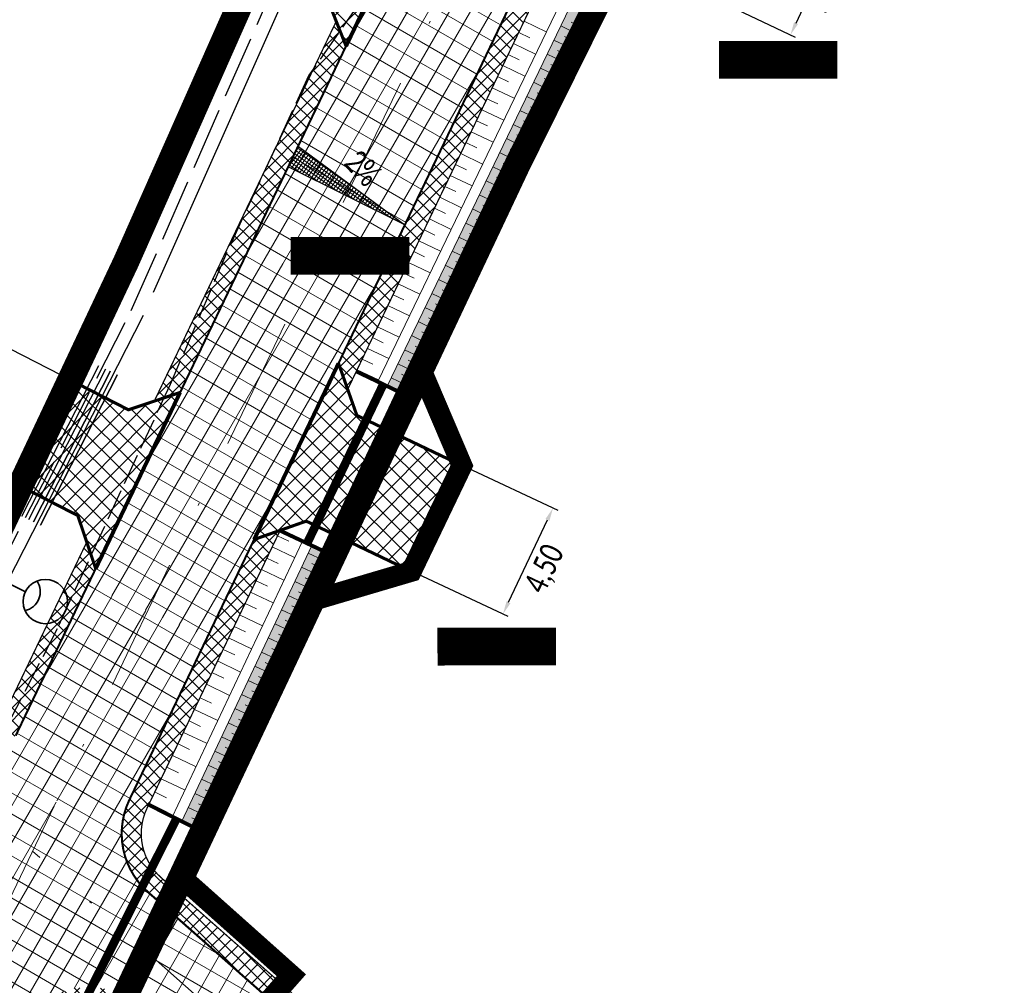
# Model space of a CAD drawing. Header units: metres. Extents: x 7443078 to 7443628, y 5636807 to 5637202.
# Tile 21 of 25: x 7443395 to 7443433, y 5637049 to 5637086. Entities that reach past the tile are written whole.
import ezdxf

# ---------------------------------------------------------------- set-up
doc = ezdxf.new("R2010")
doc.units = ezdxf.units.M
for name, pattern in [('1', [0]), ('4', [2.5, 1.5, -1]), ('ACAD_ISO02W100', [15, 12, -3]), ('AUSGEZOGEN', [0]), ('BUW', [1.5, 1, -0.5]), ('CENTER2', [1.125, 0.75, -0.125, 0.125, -0.125]), ('DASHED2', [0.375, 0.25, -0.125]), ('Os drogi', [25.4, 12.7, -6.35, 0, -6.35])]:
    doc.linetypes.add(name, pattern=pattern)
doc.layers.get('Defpoints').update_dxf_attribs({"true_color": 0x999999})
for name, color, linetype in [('_kan_deszcz', 32, 'Continuous'), ('_LINIA PODZIAŁOWA', 5, 'Continuous'), ('H_zjazdy', 21, 'Continuous'), ('K_kraweżnika_najazdowy', 7, 'Continuous'), ('K_krawędź pobocza', 7, 'Continuous'), ('K_pobocze', 32, 'Continuous'), ('K_Przepust', 162, 'Continuous'), ('K_rama zjazdu', 7, 'Continuous'), ('K_rów', 7, 'Continuous'), ('K_Skarpa', 7, 'Continuous'), ('K_spadki poprzeczne', 175, 'Continuous'), ('K_wymiar', 7, 'Continuous')]:
    doc.layers.add(name, color=color, linetype=linetype)
for name, color, linetype, lineweight in [('ELEKTRYKA', 1, '4', 30), ('K_usuń', 1, 'Continuous', 70), ('Kolizja_demontaze', 30, 'ACAD_ISO02W100', 30), ('Proj_EN_trasa', 1, 'ACAD_ISO02W100', 30), ('Rury', 5, 'Continuous', 30)]:
    doc.layers.add(name, color=color, linetype=linetype, lineweight=lineweight)
doc.layers.add('H_jezdnia', color=7, linetype='Continuous', true_color=0xd4d4d4)
doc.styles.add('sytuacja 500 opisy', font='calibri.ttf', dxfattribs={"width": 0.75, "height": 0.9})
doc.dimstyles.new('wymiarowanie sytuacja 500', dxfattribs={"dimtxt": 0.9, "dimasz": 0.5, "dimexe": 0.2, "dimexo": 0.2, "dimgap": 0.2, "dimtad": 4, "dimlfac": -1, "dimzin": 1, "dimtxsty": 'sytuacja 500 opisy', "dimcen": 0.5, "dimadec": 4, "dimazin": 1, "dimtfac": 1, "dimtmove": 1, "dimatfit": 3, "dimfxl": 0.2, "dimlwd": -1, "dimlwe": -1, "dimarcsym": 0})
pattern_1 = [(59.99999999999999, (0, 0), (-0.6049187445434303, 0.34925), []), (150, (0, 0), (-0.34925, -0.6049187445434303), [])]
pattern_2 = [(45.09999999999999, (0, 0), (-0.2473876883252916, 0.2465256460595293), []), (135.1, (0, 0), (-0.2465256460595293, -0.2473876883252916), [])]
pattern_3 = [(45.23201079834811, (0, 0), (-0.3381204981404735, 0.3353931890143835), []), (135.2320107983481, (0, 0), (-0.3353931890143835, -0.3381204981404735), [])]

# ---------------------------------------------------------------- blocks, each defined once
blk = doc.blocks.new('LATARNIAA')
at = {"layer": 'ELEKTRYKA', "linetype": '1', "lineweight": 35}
blk.add_lwpolyline([(7453534.790034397, 5581339.036248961), (7453535.455552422, 5581338.367791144)], dxfattribs=at)
for centre, radius in [((7453534.722882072, 5581339.103697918), 0.09517771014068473), ((7453535.935633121, 5581337.885589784), 0.680437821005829)]:
    blk.add_circle(centre, radius, dxfattribs=at)
blk.add_arc((7453535.325898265, 5581338.41324375), 0.5923903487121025, 263.4105708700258, 14.84474109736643, dxfattribs=at)
blk = doc.blocks.new('*D898')
at = {"layer": 'Defpoints', "color": 0, "lineweight": 13, "transparency": 16777216}
for p in [(7443422.757195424, 5637091.338942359), (7443426.458938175, 5637089.580514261), (7443420.826968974, 5637087.275539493)]:
    blk.add_point(p, dxfattribs=at)
at = {"layer": 'K_wymiar', "color": 0, "transparency": 16777216}
for p, q in [((7443422.937849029, 5637091.253127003), (7443426.639591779, 5637089.494698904)), ((7443424.743250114, 5637085.968745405), (7443426.244399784, 5637089.128880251)), ((7443421.007622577, 5637087.189724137), (7443424.709365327, 5637085.431296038))]:
    blk.add_line(p, q, dxfattribs=at)
at = {"layer": 'K_wymiar', "color": 0, "lineweight": 13, "transparency": 16777216}
for points in [[(7443426.169127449, 5637089.164636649), (7443426.319672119, 5637089.093123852), (7443426.458938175, 5637089.580514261)], [(7443424.667977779, 5637086.004501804), (7443424.818522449, 5637085.932989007), (7443424.528711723, 5637085.517111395)]]:
    blk.add_solid(points, dxfattribs=at)
at = {"layer": 'K_wymiar', "color": 0, "lineweight": 13, "transparency": 16777216, "insert": (7443426.17568808, 5637087.224909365), "char_height": 0.9, "attachment_point": 5, "rotation": 64.59101534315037, "style": 'sytuacja 500 opisy'}
blk.add_mtext('4,50', dxfattribs=at)
blk = doc.blocks.new('*D899')
at = {"layer": 'Defpoints', "color": 0, "lineweight": 13, "transparency": 16777216}
for p in [(7443391.738996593, 5637074.912118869), (7443397.217118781, 5637072.099145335), (7443395.161564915, 5637068.096059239)]:
    blk.add_point(p, dxfattribs=at)
at = {"layer": 'K_wymiar', "color": 0, "transparency": 16777216}
for p, q in [((7443397.039203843, 5637072.190503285), (7443391.561081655, 5637075.003476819)), ((7443389.911837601, 5637071.353820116), (7443391.51060172, 5637074.467331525)), ((7443394.983649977, 5637068.187417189), (7443389.505527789, 5637071.000390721))]:
    blk.add_line(p, q, dxfattribs=at)
at = {"layer": 'K_wymiar', "color": 0, "lineweight": 13, "transparency": 16777216}
for points in [[(7443391.436470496, 5637074.505397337), (7443391.584732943, 5637074.429265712), (7443391.738996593, 5637074.912118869)], [(7443389.837706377, 5637071.391885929), (7443389.985968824, 5637071.315754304), (7443389.683442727, 5637070.909032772)]]:
    blk.add_solid(points, dxfattribs=at)
at = {"layer": 'K_wymiar', "color": 0, "lineweight": 13, "transparency": 16777216, "insert": (7443391.382745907, 5637072.565752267), "char_height": 0.9, "attachment_point": 5, "rotation": 62.81985097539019, "style": 'sytuacja 500 opisy'}
blk.add_mtext('4,50', dxfattribs=at)
blk = doc.blocks.new('*D900')
at = {"layer": 'Defpoints', "color": 0, "lineweight": 13, "transparency": 16777216}
for p in [(7443411.930521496, 5637068.993760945), (7443415.417125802, 5637067.347865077), (7443410.009523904, 5637064.924391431)]:
    blk.add_point(p, dxfattribs=at)
at = {"layer": 'K_wymiar', "color": 0, "transparency": 16777216}
for p, q in [((7443412.111382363, 5637068.908383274), (7443415.59798667, 5637067.262487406)), ((7443413.709572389, 5637063.730647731), (7443415.203681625, 5637066.895712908)), ((7443410.190384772, 5637064.83901376), (7443413.676989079, 5637063.193117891))]:
    blk.add_line(p, q, dxfattribs=at)
at = {"layer": 'K_wymiar', "color": 0, "lineweight": 13, "transparency": 16777216}
for points in [[(7443415.128322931, 5637066.931286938), (7443415.27904032, 5637066.860138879), (7443415.417125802, 5637067.347865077)], [(7443413.634213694, 5637063.76622176), (7443413.784931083, 5637063.695073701), (7443413.496128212, 5637063.278495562)]]:
    blk.add_solid(points, dxfattribs=at)
at = {"layer": 'K_wymiar', "color": 0, "lineweight": 13, "transparency": 16777216, "insert": (7443415.139272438, 5637064.99092887), "char_height": 0.9, "attachment_point": 5, "rotation": 64.72975130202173, "style": 'sytuacja 500 opisy'}
blk.add_mtext('4,50', dxfattribs=at)
blk = doc.blocks.new('*D903')
at = {"layer": 'Defpoints', "color": 0, "lineweight": 13, "transparency": 16777216}
for p in [(7443404.979547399, 5637049.09358498), (7443404.483100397, 5637048.531410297), (7443409.442042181, 5637045.152830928)]:
    blk.add_point(p, dxfattribs=at)
at = {"layer": 'K_wymiar', "color": 0, "transparency": 16777216}
for p, q in [((7443405.129460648, 5637048.961199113), (7443409.59195543, 5637045.020445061)), ((7443404.633013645, 5637048.399024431), (7443409.095508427, 5637044.458270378)), ((7443409.77300685, 5637045.527614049), (7443410.103971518, 5637045.902397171)), ((7443411.246224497, 5637043.925661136), (7443412.690898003, 5637045.561603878)), ((7443408.945595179, 5637044.590656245), (7443409.442042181, 5637045.152830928)), ((7443408.945595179, 5637044.590656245), (7443409.442042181, 5637045.152830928)), ((7443409.19381868, 5637044.871743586), (7443411.246224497, 5637043.925661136)), ((7443408.61463051, 5637044.215873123), (7443408.283665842, 5637043.841090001))]:
    blk.add_line(p, q, dxfattribs=at)
at = {"layer": 'K_wymiar', "color": 0, "lineweight": 13, "transparency": 16777216}
for points in [[(7443409.710542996, 5637045.582774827), (7443409.835470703, 5637045.472453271), (7443409.442042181, 5637045.152830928)], [(7443408.552166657, 5637044.271033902), (7443408.677094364, 5637044.160712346), (7443408.945595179, 5637044.590656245)]]:
    blk.add_solid(points, dxfattribs=at)
at = {"layer": 'K_wymiar', "color": 0, "lineweight": 13, "transparency": 16777216, "insert": (7443412.534397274, 5637044.243952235), "char_height": 0.9, "attachment_point": 5, "rotation": 48.552818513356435, "style": 'sytuacja 500 opisy'}
blk.add_mtext('0,75', dxfattribs=at)
blk = doc.blocks.new('*D941')
at = {"layer": 'Defpoints', "color": 0, "lineweight": 13, "transparency": 16777216}
for p in [(7443390.892363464, 5637129.124486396), (7443587.129718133, 5636974.234523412)]:
    blk.add_point(p, dxfattribs=at)
at = {"layer": 'K_wymiar', "color": 0, "transparency": 16777216}
blk.add_line((7443574.808738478, 5636983.959461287), (7443586.737243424, 5636974.544303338), dxfattribs=at)
at = {"layer": 'K_wymiar', "color": 0, "lineweight": 13, "transparency": 16777216}
blk.add_solid([(7443586.788873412, 5636974.60971579), (7443586.685613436, 5636974.478890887), (7443587.129718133, 5636974.234523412)], dxfattribs=at)
at = {"layer": 'K_wymiar', "color": 0, "lineweight": 13, "transparency": 16777216, "insert": (7443575.836899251, 5636982.186236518), "char_height": 0.9, "attachment_point": 5, "rotation": 321.71600034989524, "style": 'sytuacja 500 opisy'}
blk.add_mtext('R250,00', dxfattribs=at)

msp = doc.modelspace()

# ---------------------------------------------------------------- hatches: boundary and pattern name
at = {"layer": 'H_jezdnia', "linetype": 'Continuous', "lineweight": 9, "true_color": 0xababab}
h = msp.add_hatch(dxfattribs=at)
h.set_pattern_fill('ANSI37', color=253, scale=0.22, angle=15)
h.set_pattern_definition(pattern_1)
h.paths.add_polyline_path([(7443426.695767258, 5637117.929783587, -0.005512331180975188), (7443426.996149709, 5637118.324600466), (7443421.541029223, 5637119.253113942, 0.0963658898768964), (7443417.704368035, 5637109.476250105, -0.0662966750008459), (7443414.644489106, 5637100.059954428), (7443403.681386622, 5637077.165689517), (7443408.486364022, 5637075.623010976), (7443419.154111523, 5637097.900485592, 0.008467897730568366), (7443419.753721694, 5637099.209093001, -0.5061528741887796), (7443429.18885616, 5637101.328486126), (7443430.428540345, 5637100.249602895), (7443432.732997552, 5637102.88390677), (7443427.86366417, 5637107.121632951, -0.3918960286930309)])
h = msp.add_hatch(dxfattribs=at)
h.set_pattern_fill('ANSI37', color=253, scale=0.22, angle=15)
h.set_pattern_definition(pattern_1)
h.paths.add_polyline_path([(7443313.263098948, 5636931.539085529), (7443310.411621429, 5636936.385256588), (7443304.615641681, 5636927.218438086, -0.1505153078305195), (7443299.026160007, 5636922.431657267, -0.3180919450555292), (7443293.37166603, 5636923.616416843, -0.05286613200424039), (7443297.960965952, 5636913.038091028, -0.3102964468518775), (7443300.977768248, 5636917.828126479, 0.151131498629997), (7443308.841751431, 5636924.546360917)])
h.paths.add_polyline_path([(7443397.555639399, 5637064.373281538), (7443402.157944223, 5637062.407361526), (7443408.486364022, 5637075.623010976), (7443403.681386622, 5637077.165689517)])
h = msp.add_hatch(dxfattribs=at)
h.set_pattern_fill('ANSI37', color=253, scale=0.22, angle=15)
h.set_pattern_definition(pattern_1)
h.paths.add_polyline_path([(7443399.157972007, 5637056.142514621), (7443402.157944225, 5637062.407361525), (7443399.856791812, 5637063.390321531), (7443395.445320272, 5637054.177838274), (7443398.83394927, 5637051.185397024), (7443399.655726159, 5637052.815909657, -0.3066635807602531)])
h.paths.add_polyline_path([(7443398.83394927, 5637051.185397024), (7443395.445320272, 5637054.177838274), (7443393.784174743, 5637050.70886534, -0.007927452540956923), (7443388.833047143, 5637040.776791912), (7443391.056728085, 5637039.634282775, 0.006056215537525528), (7443394.894655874, 5637047.262125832, -0.2969555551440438), (7443397.704360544, 5637048.944145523)])
h.paths.add_polyline_path([(7443399.856791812, 5637063.390321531), (7443397.555639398, 5637064.373281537), (7443391.529363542, 5637051.788599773, -0.00793407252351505), (7443386.609365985, 5637041.919301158), (7443388.833047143, 5637040.776791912, 0.007927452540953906), (7443393.784174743, 5637050.70886534)])
h.paths.add_polyline_path([(7443399.877957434, 5637052.598134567, -0.02594640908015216), (7443399.655726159, 5637052.815909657), (7443398.83394927, 5637051.185397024), (7443403.324724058, 5637047.219669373), (7443404.483100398, 5637048.531410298)])
h.paths.add_polyline_path([(7443398.83394927, 5637051.185397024), (7443397.704360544, 5637048.944145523, -0.1730702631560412), (7443399.576478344, 5637048.194998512), (7443402.166347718, 5637045.907928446), (7443403.324724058, 5637047.219669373)])
at = {"layer": 'H_zjazdy', "linetype": 'Continuous', "lineweight": 9, "true_color": 0xff6666}
h = msp.add_hatch(dxfattribs=at)
h.set_pattern_fill('ANSI37', color=11, scale=0.15, angle=0.2320107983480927)
h.set_pattern_definition(pattern_3)
h.paths.add_polyline_path([(7443410.719298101, 5637091.86297161), (7443408.672534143, 5637091.05139221), (7443406.297971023, 5637091.979463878), (7443404.3216809, 5637087.988959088), (7443406.723177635, 5637086.980547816), (7443407.474260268, 5637085.086353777)])
h = msp.add_hatch(dxfattribs=at)
h.set_pattern_fill('ANSI37', color=11, scale=0.15, angle=0.2320107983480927)
h.set_pattern_definition([(45.23201079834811, (0, -9.313225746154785e-10), (-0.3381204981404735, 0.3353931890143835), []), (135.2320107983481, (0, -9.313225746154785e-10), (-0.3353931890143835, -0.3381204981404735), [])])
h.paths.add_polyline_path([(7443408.248502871, 5637070.73214903), (7443407.889717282, 5637070.903956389), (7443407.184671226, 5637072.904683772), (7443403.945467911, 5637066.140250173), (7443405.946195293, 5637066.84529623), (7443406.304980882, 5637066.673488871)])
h = msp.add_hatch(dxfattribs=at)
h.set_pattern_fill('ANSI37', color=11, scale=0.15, angle=0.2319444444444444)
h.set_pattern_definition([(45.23194444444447, (-0.7824314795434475, 0.6678871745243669), (-0.3381201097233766, 0.3353935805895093), []), (135.2319444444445, (-0.7824314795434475, 0.6678871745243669), (-0.3353935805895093, -0.3381201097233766), [])])
h.paths.add_polyline_path([(7443401.106106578, 5637071.787727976), (7443399.123903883, 5637071.120025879), (7443397.217118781, 5637072.099145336), (7443395.161564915, 5637068.096059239), (7443397.179631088, 5637067.059797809), (7443397.866152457, 5637065.021726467)])
h = msp.add_hatch(dxfattribs=at)
h.set_pattern_fill('ANSI37', color=11, scale=0.15, angle=0.2320107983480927)
h.set_pattern_definition(pattern_3)
h.paths.add_polyline_path([(7443411.923278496, 5637068.978417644), (7443408.248502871, 5637070.732149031), (7443406.304980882, 5637066.673488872), (7443409.999954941, 5637064.904120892)])
at = {"layer": 'K_rów', "lineweight": 9, "true_color": 0xb0b0b0}
h = msp.add_hatch(color=253, dxfattribs=at)
h.dxf.hatch_style = 1
h.paths.add_polyline_path([(7443416.754309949, 5637088.02131055), (7443417.294809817, 5637087.760811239), (7443415.47131463, 5637083.977312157), (7443411.56382493, 5637075.869814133), (7443409.6100801, 5637071.81606511), (7443409.069580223, 5637072.076564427), (7443410.502326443, 5637075.049313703), (7443412.325821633, 5637078.832812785), (7443415.45181339, 5637085.318811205)])
h = msp.add_hatch(color=253, dxfattribs=at)
h.dxf.hatch_style = 1
h.paths.add_polyline_path([(7443406.160367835, 5637065.907672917), (7443406.703065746, 5637065.651784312), (7443401.703488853, 5637055.048498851), (7443401.167507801, 5637055.318632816), (7443403.975565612, 5637061.274064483)])
at = {"layer": 'K_spadki poprzeczne', "lineweight": 5}
h = msp.add_hatch(dxfattribs=at)
h.set_pattern_fill('ANSI37', color=256, scale=0.03749999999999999, angle=459.7484391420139)
h.set_pattern_definition([(144.7484391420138, (9984066.867161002, 1685456.943604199), (-0.06871899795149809, -0.09722951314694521), []), (234.7484391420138, (9984066.867161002, 1685456.943604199), (0.09722951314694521, -0.06871899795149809), [])])
h.paths.add_polyline_path([(7443409.730245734, 5637078.221129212), (7443405.256495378, 5637080.454991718), (7443405.648914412, 5637081.229976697)])
at = {"layer": 'K_usuń', "linetype": 'ByBlock', "lineweight": 13}
h = msp.add_hatch(dxfattribs=at)
h.set_pattern_fill('ANSI37', color=34, scale=0.11, angle=0.1)
h.set_pattern_definition(pattern_2)
h.paths.add_polyline_path([(7443415.673684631, 5637088.89576629), (7443414.67332094, 5637088.543243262), (7443408.486364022, 5637075.623010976), (7443409.207110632, 5637075.391609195)])
h.paths.add_polyline_path([(7443407.474260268, 5637085.086353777), (7443407.097591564, 5637086.036294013), (7443402.960640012, 5637077.397091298), (7443403.681386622, 5637077.165689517)])
h.paths.add_polyline_path([(7443417.421788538, 5637108.087189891), (7443416.851428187, 5637109.012633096, -0.06212846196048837), (7443413.968045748, 5637100.383874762), (7443409.692843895, 5637091.455963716), (7443410.719298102, 5637091.862971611), (7443414.644489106, 5637100.059954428, 0.05681015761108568)])
h.paths.add_polyline_path([(7443419.753721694, 5637099.209093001, -0.00846789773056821), (7443419.154111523, 5637097.900485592), (7443417.912524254, 5637095.30767686), (7443418.265047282, 5637094.307313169), (7443419.830554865, 5637097.576565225, 0.008467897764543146), (7443420.440746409, 5637098.908265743, -0.5061528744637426), (7443428.696489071, 5637100.762734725), (7443429.936173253, 5637099.683851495), (7443430.428540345, 5637100.249602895), (7443429.18885616, 5637101.328486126, 0.506152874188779)])
h.paths.add_polyline_path([(7443428.814201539, 5637107.288643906), (7443428.898636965, 5637106.220907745), (7443432.732997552, 5637102.88390677), (7443433.225364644, 5637103.449658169)])
h.paths.add_polyline_path([(7443434.374424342, 5637126.162211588, -0.4100909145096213), (7443440.308623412, 5637126.795518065), (7443440.775555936, 5637127.382437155, 0.4100909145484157), (7443433.794145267, 5637126.637370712), (7443427.343117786, 5637118.759175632, 0.006179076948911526), (7443426.996149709, 5637118.324600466), (7443427.83913718, 5637118.181115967)])
h.paths.add_polyline_path([(7443427.494251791, 5637117.759931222), (7443427.83913718, 5637118.181115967), (7443426.996149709, 5637118.324600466, 0.005512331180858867), (7443426.695767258, 5637117.929783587, 0.2215753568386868), (7443425.331473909, 5637111.310320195), (7443425.335257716, 5637111.310582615), (7443425.946091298, 5637112.012457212, -0.2147155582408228)])
h.paths.add_polyline_path([(7443421.302254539, 5637118.87045051), (7443421.234824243, 5637119.305232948), (7443420.741017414, 5637119.389283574, 0.04566961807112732), (7443418.437790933, 5637114.78310499), (7443419.456046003, 5637115.292845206, -0.03664810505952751)])
h.paths.add_polyline_path([(7443429.9608438, 5637129.848116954, 0.4104889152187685), (7443429.309045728, 5637136.843722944), (7443428.826536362, 5637136.269541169, -0.4104889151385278), (7443429.380564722, 5637130.323276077), (7443424.794948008, 5637124.72317854), (7443425.850386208, 5637124.828298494)])
h.paths.add_polyline_path([(7443421.127737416, 5637119.995715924, 0.006365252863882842), (7443420.741017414, 5637119.389283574), (7443421.234824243, 5637119.305232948)])
edge = h.paths.add_edge_path()
edge.add_arc((7443401.821224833, 5637054.884382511), 2.250000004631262, 152.3463416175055, 228.5599402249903)
edge.add_arc((7443401.82143448, 5637054.8841974), 2.250000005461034, 153.2309393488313, 228.5528183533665, ccw=False)
edge.add_arc((7443173.703576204, 5637169.960248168), 253.2500092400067, 333.2309392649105, 333.2388141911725)
edge = h.paths.add_edge_path()
edge.add_arc((7443173.703544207, 5637169.96017429), 252.5000061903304, 333.2302462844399, 334.4122141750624)
edge.add_arc((7443173.703586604, 5637169.960243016), 252.4999976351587, 333.2309392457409, 334.41219598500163, ccw=False)
edge.add_arc((7443401.821434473, 5637054.884197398), 3.000000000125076, 153.2309392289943, 153.2908001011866)
h.paths.add_polyline_path([(7443402.157944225, 5637062.407361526), (7443402.848289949, 5637062.112473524), (7443404.945831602, 5637066.492773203), (7443403.945467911, 5637066.140250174)])
h = msp.add_hatch(dxfattribs=at)
h.set_pattern_fill('ANSI37', color=34, scale=0.11, angle=0.1)
h.set_pattern_definition(pattern_2)
h.paths.add_polyline_path([(7443409.207110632, 5637075.391609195), (7443408.486364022, 5637075.623010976), (7443407.184671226, 5637072.904683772), (7443407.537194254, 5637071.904320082)])
h.paths.add_polyline_path([(7443403.681386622, 5637077.165689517), (7443402.960640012, 5637077.397091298), (7443400.114622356, 5637071.453747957), (7443401.106106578, 5637071.787727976)])
h.paths.add_polyline_path([(7443396.865293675, 5637064.668169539), (7443397.5556394, 5637064.373281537), (7443397.866152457, 5637065.021726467), (7443397.522759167, 5637066.041155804)])
h = msp.add_hatch(dxfattribs=at)
h.set_pattern_fill('ANSI37', color=34, scale=0.11, angle=0.1)
h.set_pattern_definition(pattern_2)
h.paths.add_polyline_path([(7443397.555639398, 5637064.373281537), (7443396.865293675, 5637064.668169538), (7443393.795990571, 5637058.25853883), (7443394.794195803, 5637058.606554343)])
edge = h.paths.add_edge_path()
edge.add_line((7443391.548737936, 5637051.829066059), (7443391.176277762, 5637052.787788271))
edge.add_line((7443391.176277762, 5637052.787788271), (7443390.852920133, 5637052.112520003))
edge.add_arc((7443078.110606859, 5637201.871686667), 346.7500000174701, 332.59341924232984, 334.41219594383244, ccw=False)
edge.add_line((7443385.942261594, 5637042.262053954), (7443386.609365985, 5637041.919301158))
edge.add_arc((7443078.11060685, 5637201.871686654), 347.5000000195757, 332.5938786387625, 334.419593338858)
edge = h.paths.add_edge_path()
edge.add_line((7443402.848289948, 5637062.112473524), (7443402.157944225, 5637062.407361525))
edge.add_line((7443402.157944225, 5637062.407361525), (7443399.157972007, 5637056.142514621))
edge.add_arc((7443401.863745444, 5637054.846833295), 2.999999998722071, 154.4121959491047, 222.6076734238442)
edge.add_line((7443399.655726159, 5637052.815909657), (7443400.025442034, 5637053.549474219))
edge.add_arc((7443401.863745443, 5637054.846833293), 2.249999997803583, 154.4121959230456, 215.2120412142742, ccw=False)
edge.add_line((7443399.834415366, 5637055.818594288), (7443402.848289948, 5637062.112473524))
edge = h.paths.add_edge_path()
edge.add_arc((7443401.863745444, 5637054.846833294), 2.249999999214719, 215.212041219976, 228.5528184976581, ccw=False)
edge.add_line((7443400.025442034, 5637053.549474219), (7443399.655726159, 5637052.815909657))
edge.add_arc((7443401.863745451, 5637054.8468333), 3.000000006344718, 222.6076734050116, 228.55281845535)
edge.add_line((7443399.877957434, 5637052.598134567), (7443404.493860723, 5637048.521908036))
edge.add_line((7443404.493860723, 5637048.521908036), (7443404.990307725, 5637049.084082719))
edge.add_line((7443404.990307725, 5637049.084082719), (7443400.374404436, 5637053.160309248))
edge = h.paths.add_edge_path()
edge.add_arc((7443397.590690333, 5637045.946299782), 3.000000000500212, 48.55281850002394, 87.8285391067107)
edge.add_line((7443397.704360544, 5637048.944145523), (7443397.31915902, 5637048.17985541))
edge.add_arc((7443397.590690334, 5637045.946299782), 2.249999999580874, 48.552818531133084, 96.9313826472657, ccw=False)
edge.add_line((7443399.080031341, 5637047.63282383), (7443401.681847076, 5637045.335204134))
edge.add_line((7443401.681847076, 5637045.335204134), (7443402.178084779, 5637045.897563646))
edge.add_line((7443402.178084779, 5637045.897563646), (7443399.576478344, 5637048.194998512))
edge = h.paths.add_edge_path()
edge.add_line((7443397.31915902, 5637048.17985541), (7443397.704360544, 5637048.944145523))
edge.add_arc((7443397.590690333, 5637045.946299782), 3.000000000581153, 87.8285391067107, 153.9848566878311)
edge.add_arc((7443078.110606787, 5637201.871686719), 352.5000001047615, 332.59689130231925, 333.98485669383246, ccw=False)
edge.add_line((7443391.056728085, 5637039.634282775), (7443391.723832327, 5637039.291530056))
edge.add_arc((7443078.110606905, 5637201.87168662), 353.249999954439, 332.5973358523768, 333.9848566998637)
edge.add_arc((7443397.590690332, 5637045.946299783), 2.249999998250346, 96.93138257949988, 153.9848566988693, ccw=False)
edge = h.paths.add_edge_path()
edge.add_line((7443391.723832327, 5637039.291530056), (7443391.056728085, 5637039.634282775))
edge.add_arc((7443078.110606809, 5637201.871686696), 352.5000000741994, 331.33652329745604, 332.59689130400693, ccw=False)
edge.add_line((7443387.412473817, 5637032.790034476), (7443387.706148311, 5637031.765357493))
edge.add_arc((7443078.110606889, 5637201.871686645), 353.249999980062, 331.2135396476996, 332.5973358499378)
edge = h.paths.add_edge_path()
edge.add_line((7443386.609365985, 5637041.919301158), (7443385.942261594, 5637042.262053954))
edge.add_line((7443385.942261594, 5637042.262053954), (7443385.684096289, 5637041.719724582))
edge.add_line((7443385.684096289, 5637041.719724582), (7443385.655158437, 5637041.709545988))
edge.add_arc((7443078.110606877, 5637201.871686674), 346.7500000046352, 331.8681666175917, 332.49053464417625, ccw=False)
edge.add_line((7443383.897308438, 5637038.378397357), (7443384.913533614, 5637038.690149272))
edge.add_arc((7443078.110606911, 5637201.871686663), 347.4999999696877, 331.992498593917, 332.5938786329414)
edge = h.paths.add_edge_path()
edge.add_line((7443384.791705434, 5637026.56547945), (7443383.758641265, 5637026.271205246))
edge.add_arc((7443078.110606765, 5637201.871686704), 352.5000001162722, 327.448700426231, 330.12183113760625, ccw=False)
edge.add_line((7443375.236395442, 5637012.207468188), (7443375.447230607, 5637011.145456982))
edge.add_arc((7443078.110606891, 5637201.871686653), 353.2499999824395, 327.3219052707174, 330.2466881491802)
h.paths.add_polyline_path([(7443372.154041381, 5637006.095800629), (7443371.114507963, 5637005.879909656), (7443368.735511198, 5637002.261598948), (7443368.950973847, 5637001.224127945)])
h.paths.add_polyline_path([(7443365.658784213, 5636996.216905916), (7443364.619250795, 5636996.001014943), (7443353.649056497, 5636979.291239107), (7443353.860609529, 5636978.272593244)])
h.paths.add_polyline_path([(7443359.981897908, 5636998.049058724), (7443359.76643526, 5636999.086529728), (7443352.697720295, 5636988.335440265), (7443353.737253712, 5636988.551331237)])
h.paths.add_polyline_path([(7443350.551226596, 5636973.239221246), (7443349.517484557, 5636973.032138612), (7443337.947444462, 5636955.434804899), (7443338.536245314, 5636954.965158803)])
edge = h.paths.add_edge_path()
edge.add_line((7443373.290336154, 5637018.499994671), (7443373.030973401, 5637019.505187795))
edge.add_arc((7443078.110605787, 5637201.871687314), 346.7500012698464, 326.6755503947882, 328.2690757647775, ccw=False)
edge.add_line((7443367.845545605, 5637011.374369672), (7443363.066807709, 5637004.106197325))
edge.add_line((7443363.066807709, 5637004.106197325), (7443364.106341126, 5637004.322088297))
edge.add_line((7443364.106341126, 5637004.322088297), (7443368.472225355, 5637010.962335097))
edge.add_arc((7443078.110604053, 5637201.87168841), 347.5000033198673, 326.6755504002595, 328.1506032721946)

# ---------------------------------------------------------------- linework, layer by layer
at = {"layer": '_kan_deszcz', "color": 7, "linetype": 'Os drogi', "lineweight": 9, "ltscale": 0.4, "flags": 128}
msp.add_lwpolyline([(7443612.1023176, 5637008.06121809), (7443592.59525582, 5636981.422275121, -0.02418699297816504), (7443577.387538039, 5636962.632595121), (7443464.637599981, 5636836.336237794, -0.4118223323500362), (7443446.361801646, 5636835.225649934), (7443333.471732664, 5636934.361613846, -0.3740638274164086), (7443331.363055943, 5636949.970935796), (7443370.561157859, 5637009.588886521, 0.03377031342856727), (7443393.784174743, 5637050.70886534), (7443416.899300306, 5637098.980219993, 0.06554346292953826), (7443420.141300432, 5637108.906286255), (7443420.177128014, 5637109.097954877, -0.1259941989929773), (7443425.408854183, 5637120.343039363), (7443435.002584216, 5637132.0592004)], format="xyb", dxfattribs=at)
msp.add_lwpolyline([(7443418.79979293, 5637033.553896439), (7443395.445320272, 5637054.177838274)], dxfattribs=at)
at = {"layer": '_LINIA PODZIAŁOWA', "color": 2, "linetype": 'AUSGEZOGEN', "ltscale": 0.25, "const_width": 1, "flags": 128}
for points in [[(7443425.492115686, 5637136.007337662), (7443436.85, 5637125.32), (7443438.99, 5637124.65), (7443440.536567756, 5637123.532578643), (7443449.59, 5637117.07), (7443446.16, 5637117.16), (7443429.43, 5637106.75), (7443427.09, 5637104.42), (7443424.03, 5637100.69), (7443420.04027099, 5637092.630587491), (7443414.05, 5637080.53), (7443407.29333105, 5637066.200209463), (7443401.14, 5637053.15), (7443398.47, 5637047.5), (7443393, 5637035.89), (7443389.262653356, 5637030.074483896), (7443375.996161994, 5637009.853237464), (7443369.570912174, 5637000.021396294), (7443359.542098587, 5636984.815207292), (7443351.22, 5636972.19), (7443343.36922157, 5636960.321252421), (7443334.26, 5636946.55), (7443334.88, 5636942.08), (7443355.93, 5636923.83), (7443381.05, 5636902.04), (7443431.83, 5636857.99), (7443455.15, 5636837.75), (7443459.41, 5636838.02), (7443478.745520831, 5636859.646036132), (7443491, 5636873.355), (7443500.42, 5636883.9), (7443509.741032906, 5636894.331041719), (7443523.185582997, 5636909.376655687), (7443537.2, 5636925.06), (7443541.2, 5636929.53), (7443561.26, 5636951.97), (7443578.12, 5636970.74), (7443581.409307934, 5636974.52060213), (7443594.962690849, 5636993.02762368), (7443604.96, 5637006.68), (7443604.4, 5637010.02)], [(7443411.354709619, 5637102.189978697), (7443404.00558939, 5637088.034177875), (7443399.034846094, 5637076.807477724), (7443391.993300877, 5637061.869450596), (7443385.45, 5637048), (7443382.51, 5637041.77), (7443378.2, 5637035.16), (7443370.372059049, 5637023.317816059), (7443356.412828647, 5637002.200158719), (7443339.572677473, 5636976.550471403), (7443323.42, 5636951.93)]]:
    msp.add_lwpolyline(points, dxfattribs=at)
at = {"layer": '_LINIA PODZIAŁOWA', "color": 6, "linetype": 'BUW', "ltscale": 0.333, "const_width": 0.8, "flags": 128}
for points in [[(7443410.347287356, 5637072.677151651), (7443411.923278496, 5637068.978417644), (7443409.977433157, 5637064.914905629), (7443406.154466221, 5637063.784863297)], [(7443401.095, 5637053.23), (7443405.374748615, 5637049.410364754), (7443401.404222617, 5637044.91078108), (7443398.47, 5637047.5)]]:
    msp.add_lwpolyline(points, dxfattribs=at)
at = {"layer": 'K_kraweżnika_najazdowy', "color": 0, "linetype": 'DASHED2', "ltscale": 4, "const_width": 0.15}
for points in [[(7443410.719298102, 5637091.862971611), (7443407.474260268, 5637085.086353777)], [(7443403.945467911, 5637066.140250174), (7443407.184671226, 5637072.904683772)], [(7443397.866152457, 5637065.021726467), (7443401.106106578, 5637071.787727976)]]:
    msp.add_lwpolyline(points, dxfattribs=at)
at = {"layer": 'K_krawędź pobocza', "color": 76, "linetype": 'CENTER2', "ltscale": 3, "const_width": 0.08, "flags": 128}
for points in [[(7443407.184671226, 5637072.904683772), (7443414.67332094, 5637088.543243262)], [(7443401.106106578, 5637071.787727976), (7443407.474260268, 5637085.086353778)], [(7443407.474260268, 5637085.086353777), (7443401.106106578, 5637071.787727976)], [(7443394.794195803, 5637058.606554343), (7443397.866152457, 5637065.021726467)], [(7443397.866152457, 5637065.021726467), (7443397.555639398, 5637064.373281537)]]:
    msp.add_lwpolyline(points, dxfattribs=at)
msp.add_lwpolyline([(7443404.493860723, 5637048.521908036), (7443399.877957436, 5637052.598134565, -0.3352777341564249), (7443399.157972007, 5637056.14251462), (7443403.945467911, 5637066.140250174)], format="xyb", dxfattribs=at)
at = {"layer": 'K_pobocze', "linetype": 'ByBlock', "ltscale": 4, "const_width": 0.05}
for points in [[(7443407.537194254, 5637071.904320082), (7443415.673684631, 5637088.89576629)], [(7443407.097591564, 5637086.036294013), (7443400.114622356, 5637071.453747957)], [(7443400.114622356, 5637071.453747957), (7443407.097591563, 5637086.036294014)], [(7443393.795990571, 5637058.25853883), (7443397.522759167, 5637066.041155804)], [(7443397.522759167, 5637066.041155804), (7443396.865293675, 5637064.668169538)]]:
    msp.add_lwpolyline(points, dxfattribs=at)
msp.add_lwpolyline([(7443404.990307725, 5637049.084082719), (7443400.374404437, 5637053.160309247, -0.3352777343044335), (7443399.834415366, 5637055.818594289), (7443404.945831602, 5637066.492773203)], format="xyb", dxfattribs=at)
at = {"layer": 'K_Przepust', "const_width": 0.15, "flags": 128}
for points in [[(7443409.588416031, 5637071.771115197), (7443407.867925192, 5637072.594986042)], [(7443406.703065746, 5637065.651784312), (7443404.919465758, 5637066.492773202)], [(7443401.703488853, 5637055.048498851), (7443399.85435582, 5637055.980460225)]]:
    msp.add_lwpolyline(points, dxfattribs=at)
at = {"layer": 'K_Przepust', "linetype": 'DASHED2', "lineweight": 5, "ltscale": 3, "const_width": 0.33, "flags": 128}
for points in [[(7443405.979174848, 5637065.993107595), (7443408.90315414, 5637072.099258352)], [(7443396.574276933, 5637046.701912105), (7443400.967820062, 5637055.419275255)]]:
    msp.add_lwpolyline(points, dxfattribs=at)
at = {"layer": 'K_rama zjazdu', "const_width": 0.12, "flags": 128}
for points in [[(7443407.474260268, 5637085.086353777), (7443406.723177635, 5637086.980547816), (7443404.3216809, 5637087.988959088), (7443406.297971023, 5637091.979463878), (7443408.672534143, 5637091.05139221), (7443410.7192981, 5637091.86297161)], [(7443403.945467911, 5637066.140250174), (7443405.946195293, 5637066.845296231), (7443409.999954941, 5637064.904120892), (7443411.923278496, 5637068.978417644), (7443407.889717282, 5637070.90395639), (7443407.184671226, 5637072.904683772)], [(7443397.866152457, 5637065.021726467), (7443397.179631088, 5637067.059797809), (7443395.161564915, 5637068.096059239), (7443397.217118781, 5637072.099145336), (7443399.123903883, 5637071.120025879), (7443401.106106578, 5637071.787727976)]]:
    msp.add_lwpolyline(points, dxfattribs=at)
at = {"layer": 'K_rów', "lineweight": 9, "flags": 128}
for points in [[(7443416.393976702, 5637088.194976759), (7443408.687582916, 5637072.205280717)], [(7443416.754309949, 5637088.021310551), (7443409.047916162, 5637072.031614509)], [(7443417.294809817, 5637087.760811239), (7443409.588416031, 5637071.771115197)], [(7443400.798992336, 5637055.474979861), (7443405.798569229, 5637066.078265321)], [(7443401.160790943, 5637055.304387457), (7443406.160367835, 5637065.907672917)], [(7443401.703488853, 5637055.048498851), (7443406.703065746, 5637065.651784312)]]:
    msp.add_lwpolyline(points, dxfattribs=at)
at = {"layer": 'K_Skarpa', "lineweight": 9}
for p, q in [((7443414.305227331, 5637086.038014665), (7443415.157671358, 5637085.629815)), ((7443416.383062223, 5637085.869061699), (7443416.112812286, 5637085.999311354)), ((7443414.101127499, 5637085.611792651), (7443414.526747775, 5637085.407980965)), ((7443416.252812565, 5637085.598811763), (7443415.712312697, 5637085.859311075)), ((7443413.897315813, 5637085.186172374), (7443414.747612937, 5637084.779000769)), ((7443415.992313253, 5637085.058311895), (7443415.451813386, 5637085.318811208)), ((7443416.122562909, 5637085.328561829), (7443415.852312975, 5637085.458811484)), ((7443413.693730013, 5637084.761023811), (7443414.118310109, 5637084.557710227)), ((7443415.73181394, 5637084.517812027), (7443415.191314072, 5637084.778311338)), ((7443415.862063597, 5637084.788061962), (7443415.591813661, 5637084.918311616)), ((7443415.601564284, 5637084.247562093), (7443415.33131435, 5637084.377811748)), ((7443413.490416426, 5637084.336443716), (7443414.338571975, 5637083.930297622)), ((7443415.471314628, 5637083.977312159), (7443414.930814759, 5637084.237811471)), ((7443413.287343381, 5637083.91236594), (7443413.710885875, 5637083.709549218)), ((7443415.210815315, 5637083.43681229), (7443414.670315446, 5637083.697311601)), ((7443415.341064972, 5637083.707062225), (7443415.070815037, 5637083.83731188)), ((7443413.084526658, 5637083.488823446), (7443413.930545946, 5637083.08370032)), ((7443415.080565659, 5637083.166562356), (7443414.810315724, 5637083.296812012)), ((7443412.881965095, 5637083.065813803), (7443413.304472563, 5637082.863492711)), ((7443414.950316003, 5637082.896312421), (7443414.409816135, 5637083.156811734)), ((7443412.679644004, 5637082.643306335), (7443413.523532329, 5637082.239203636)), ((7443414.689816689, 5637082.355812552), (7443414.149316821, 5637082.616311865)), ((7443414.820066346, 5637082.626062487), (7443414.54981641, 5637082.756312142)), ((7443412.477592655, 5637082.221362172), (7443412.899067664, 5637082.01953548)), ((7443414.559567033, 5637082.085562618), (7443414.289317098, 5637082.215812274)), ((7443412.275765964, 5637081.799887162), (7443413.117528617, 5637081.396802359)), ((7443414.429317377, 5637081.815312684), (7443413.88881751, 5637082.075811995)), ((7443412.074223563, 5637081.379005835), (7443412.494668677, 5637081.177672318)), ((7443414.168818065, 5637081.274812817), (7443413.628318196, 5637081.535312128)), ((7443414.299067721, 5637081.545062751), (7443414.028817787, 5637081.675312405)), ((7443413.908318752, 5637080.734312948), (7443413.367818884, 5637080.99481226)), ((7443414.038568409, 5637081.004562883), (7443413.768318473, 5637081.134812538)), ((7443411.872890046, 5637080.958560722), (7443412.712532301, 5637080.556491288)), ((7443413.778069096, 5637080.464063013), (7443413.507819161, 5637080.594312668)), ((7443411.67185533, 5637080.538739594), (7443412.091273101, 5637080.337898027)), ((7443413.647819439, 5637080.193813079), (7443413.10731957, 5637080.454312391)), ((7443411.471013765, 5637080.119321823), (7443412.30854088, 5637079.71826524)), ((7443413.387320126, 5637079.65331321), (7443412.846820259, 5637079.913812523)), ((7443413.517569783, 5637079.923563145), (7443413.247319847, 5637080.0538128)), ((7443411.270485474, 5637079.700558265), (7443411.688878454, 5637079.50020743)), ((7443413.257070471, 5637079.383063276), (7443412.986820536, 5637079.513312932)), ((7443411.070134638, 5637079.282165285), (7443411.905551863, 5637078.882119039)), ((7443413.126820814, 5637079.112813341), (7443412.586320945, 5637079.373312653)), ((7443410.870111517, 5637078.864456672), (7443411.287482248, 5637078.664595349)), ((7443412.8663215, 5637078.572313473), (7443412.325821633, 5637078.832812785)), ((7443412.996571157, 5637078.842563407), (7443412.726321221, 5637078.972813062)), ((7443410.670250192, 5637078.447085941), (7443411.503562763, 5637078.048047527)), ((7443412.736071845, 5637078.302063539), (7443412.46582191, 5637078.432313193)), ((7443410.470730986, 5637078.030429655), (7443410.887082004, 5637077.831056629)), ((7443412.605822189, 5637078.031813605), (7443412.06532232, 5637078.292312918)), ((7443410.27135796, 5637077.614078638), (7443411.102571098, 5637077.216045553)), ((7443412.345322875, 5637077.491313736), (7443411.804823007, 5637077.751813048)), ((7443412.475572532, 5637077.761563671), (7443412.205322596, 5637077.891813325)), ((7443410.072341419, 5637077.198472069), (7443410.487675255, 5637076.999586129)), ((7443412.084823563, 5637076.950813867), (7443411.544323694, 5637077.211313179)), ((7443412.21507322, 5637077.221063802), (7443411.944823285, 5637077.351313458)), ((7443409.873455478, 5637076.783138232), (7443410.702574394, 5637076.386107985)), ((7443411.82432425, 5637076.410313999), (7443411.283824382, 5637076.670813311)), ((7443411.954573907, 5637076.680563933), (7443411.684323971, 5637076.810813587)), ((7443409.674940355, 5637076.368578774), (7443410.089259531, 5637076.170178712)), ((7443411.563824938, 5637075.86981413), (7443411.023325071, 5637076.130313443)), ((7443411.694074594, 5637076.140064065), (7443411.423824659, 5637076.27031372)), ((7443409.476540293, 5637075.954259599), (7443410.30357018, 5637075.558229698)), ((7443411.433575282, 5637075.599564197), (7443411.163325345, 5637075.729813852)), ((7443409.278525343, 5637075.540744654), (7443409.691832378, 5637075.342829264)), ((7443411.303325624, 5637075.329314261), (7443410.762825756, 5637075.589813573)), ((7443409.080609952, 5637075.127437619), (7443409.905555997, 5637074.732405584)), ((7443411.042826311, 5637074.788814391), (7443410.502326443, 5637075.049313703)), ((7443411.173075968, 5637075.059064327), (7443410.902826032, 5637075.189313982)), ((7443408.883093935, 5637074.714964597), (7443409.295391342, 5637074.517532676)), ((7443410.912576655, 5637074.518564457), (7443410.642326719, 5637074.648814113)), ((7443408.685662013, 5637074.302667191), (7443409.508529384, 5637073.908630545)), ((7443410.782326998, 5637074.248314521), (7443410.241827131, 5637074.508813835)), ((7443408.488643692, 5637073.891233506), (7443408.899933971, 5637073.694283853)), ((7443410.521827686, 5637073.707814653), (7443409.981327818, 5637073.968313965)), ((7443410.652077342, 5637073.978064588), (7443410.381827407, 5637074.108314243)), ((7443408.29169404, 5637073.479943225), (7443409.112487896, 5637073.086899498)), ((7443410.261328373, 5637073.167314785), (7443409.720828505, 5637073.427814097)), ((7443410.391578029, 5637073.437564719), (7443410.121328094, 5637073.567814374)), ((7443408.095172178, 5637073.069546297), (7443408.505457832, 5637072.873077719)), ((7443407.898703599, 5637072.659260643), (7443408.717429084, 5637072.267207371)), ((7443410.000829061, 5637072.626814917), (7443409.460329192, 5637072.88731423)), ((7443410.131078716, 5637072.897064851), (7443409.860828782, 5637073.027314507)), ((7443409.740329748, 5637072.086315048), (7443409.19982988, 5637072.34681436)), ((7443409.870579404, 5637072.356564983), (7443409.600329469, 5637072.486814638)), ((7443409.610080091, 5637071.816065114), (7443409.339830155, 5637071.94631477)), ((7443404.846268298, 5637066.28485499), (7443405.274628, 5637066.07973151)), ((7443404.640615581, 5637065.855390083), (7443405.499545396, 5637065.444084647)), ((7443406.565372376, 5637065.359759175), (7443406.022674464, 5637065.615647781)), ((7443406.693316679, 5637065.63110813), (7443406.421967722, 5637065.759052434)), ((7443404.433906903, 5637065.423720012), (7443404.865576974, 5637065.217011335)), ((7443406.437428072, 5637065.088410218), (7443406.166079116, 5637065.216354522)), ((7443404.227014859, 5637064.991667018), (7443405.091120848, 5637064.577882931)), ((7443406.309483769, 5637064.817061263), (7443405.766785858, 5637065.072949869)), ((7443404.018710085, 5637064.556663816), (7443404.453713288, 5637064.348359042)), ((7443406.053595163, 5637064.274363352), (7443405.510897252, 5637064.530251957)), ((7443406.181539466, 5637064.545712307), (7443405.91019051, 5637064.67365661)), ((7443403.810570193, 5637064.122004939), (7443404.679887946, 5637063.705725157)), ((7443405.797706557, 5637063.73166544), (7443405.255008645, 5637063.987554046)), ((7443405.925650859, 5637064.003014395), (7443405.654301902, 5637064.130958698)), ((7443403.600658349, 5637063.683645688), (7443404.0390176, 5637063.473733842)), ((7443405.669762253, 5637063.460316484), (7443405.398413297, 5637063.588260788)), ((7443403.391262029, 5637063.246363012), (7443404.265827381, 5637062.827570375)), ((7443405.54181795, 5637063.188967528), (7443404.999120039, 5637063.444856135)), ((7443405.285929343, 5637062.646269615), (7443404.743231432, 5637062.90215822)), ((7443405.413873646, 5637062.91761857), (7443405.142524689, 5637063.045562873)), ((7443403.179732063, 5637062.804624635), (7443403.62147044, 5637062.593094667)), ((7443405.157985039, 5637062.374920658), (7443404.886636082, 5637062.502864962)), ((7443402.969070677, 5637062.364700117), (7443403.848919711, 5637061.943377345)), ((7443405.030040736, 5637062.103571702), (7443404.487342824, 5637062.359460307)), ((7443402.755911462, 5637061.919559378), (7443403.201052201, 5637061.706400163)), ((7443404.77415213, 5637061.56087379), (7443404.23145422, 5637061.816762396)), ((7443404.902096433, 5637061.832222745), (7443404.630747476, 5637061.960167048)), ((7443402.54397631, 5637061.476974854), (7443403.429145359, 5637061.053104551)), ((7443404.646207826, 5637061.289524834), (7443404.37485887, 5637061.417469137)), ((7443402.329176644, 5637061.028408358), (7443402.77774314, 5637060.813608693)), ((7443404.518263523, 5637061.018175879), (7443403.975565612, 5637061.274064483)), ((7443402.115958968, 5637060.583145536), (7443403.006484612, 5637060.156710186)), ((7443404.262374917, 5637060.475477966), (7443403.719677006, 5637060.731366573)), ((7443404.39031922, 5637060.746826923), (7443404.118970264, 5637060.874771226)), ((7443404.006486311, 5637059.932780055), (7443403.463788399, 5637060.188668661)), ((7443404.134430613, 5637060.20412901), (7443403.863081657, 5637060.332073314)), ((7443401.875553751, 5637060.062045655), (7443402.309372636, 5637059.851895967)), ((7443401.660234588, 5637059.617555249), (7443402.549215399, 5637059.186916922)), ((7443403.750597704, 5637059.390082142), (7443403.207899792, 5637059.645970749)), ((7443403.878542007, 5637059.661431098), (7443403.60719305, 5637059.7893754)), ((7443401.448704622, 5637059.175816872), (7443401.890442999, 5637058.964286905)), ((7443403.494709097, 5637058.84738423), (7443402.952011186, 5637059.103272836)), ((7443403.622653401, 5637059.118733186), (7443403.351304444, 5637059.246677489)), ((7443401.238043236, 5637058.735892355), (7443402.11789227, 5637058.314569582)), ((7443403.366764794, 5637058.576035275), (7443403.095415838, 5637058.703979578)), ((7443403.238820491, 5637058.304686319), (7443402.69612258, 5637058.560574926)), ((7443401.024884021, 5637058.290751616), (7443401.47002476, 5637058.0775924)), ((7443402.982931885, 5637057.761988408), (7443402.440233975, 5637058.017877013)), ((7443403.110876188, 5637058.033337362), (7443402.839527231, 5637058.161281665)), ((7443400.812948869, 5637057.848167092), (7443401.698117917, 5637057.424296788)), ((7443402.854987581, 5637057.490639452), (7443402.583638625, 5637057.618583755)), ((7443400.598149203, 5637057.399600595), (7443401.046715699, 5637057.18480093)), ((7443402.727043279, 5637057.219290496), (7443402.184345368, 5637057.475179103)), ((7443400.384931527, 5637056.954337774), (7443401.275457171, 5637056.527902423)), ((7443402.471154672, 5637056.676592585), (7443401.928456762, 5637056.932481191)), ((7443402.599098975, 5637056.94794154), (7443402.327750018, 5637057.075885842)), ((7443400.14452631, 5637056.433237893), (7443400.578345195, 5637056.223088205)), ((7443402.343210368, 5637056.405243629), (7443402.071861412, 5637056.533187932)), ((7443402.215266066, 5637056.133894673), (7443401.672568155, 5637056.389783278)), ((7443399.929207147, 5637055.988747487), (7443400.818187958, 5637055.55810916)), ((7443401.959377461, 5637055.591196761), (7443401.416679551, 5637055.847085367)), ((7443402.087321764, 5637055.862545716), (7443401.815972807, 5637055.990490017)), ((7443401.831433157, 5637055.319847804), (7443401.560084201, 5637055.447792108))]:
    msp.add_line(p, q, dxfattribs=at)
at = {"layer": 'K_spadki poprzeczne', "flags": 128}
msp.add_lwpolyline([(7443409.730245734, 5637078.221129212), (7443405.256495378, 5637080.454991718), (7443405.648914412, 5637081.229976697), (7443409.730245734, 5637078.221129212)], dxfattribs=at)
at = {"layer": 'K_wymiar', "color": 2, "lineweight": 13, "const_width": 1.45, "flags": 128}
for points in [[(7443426.329219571, 5637084.561728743), (7443421.781115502, 5637084.556093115)], [(7443409.899214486, 5637077.034127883), (7443405.351110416, 5637077.028492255)], [(7443415.531195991, 5637062.033068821), (7443410.983091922, 5637062.027433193)]]:
    msp.add_lwpolyline(points, dxfattribs=at)
at = {"layer": 'Kolizja_demontaze', "color": 30, "ltscale": 0.1}
msp.add_lwpolyline([(7443428.14116987, 5637114.155502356), (7443424.200615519, 5637111.298709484), (7443421.11, 5637109.41), (7443420.727745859, 5637109.172256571), (7443420.29, 5637108.9), (7443419.91, 5637108.64), (7443419.74, 5637108.5), (7443419.06, 5637107.7), (7443417.01, 5637104.73), (7443415.89, 5637102.81), (7443415.015, 5637100.994999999), (7443411.74391075, 5637094.3105283), (7443409.970000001, 5637090.609999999), (7443408.69, 5637087.93), (7443408.03, 5637086.8), (7443406.049999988, 5637083.969999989), (7443402.887055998, 5637077.135532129), (7443400.72061578, 5637072.089545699), (7443396.38220082, 5637062.70747807), (7443391.670491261, 5637053.545158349), (7443388.1, 5637046.79)], dxfattribs=at)
at = {"layer": 'Proj_EN_trasa', "color": 1, "ltscale": 0.2}
msp.add_lwpolyline([(7443307.258370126, 5636933.875554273), (7443319.97952837, 5636954.427014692), (7443323.527582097, 5636951.152436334), (7443339.990886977, 5636976.276426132), (7443355.19758511, 5636999.455002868), (7443370.789167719, 5637023.042098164), (7443378.617973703, 5637034.885590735), (7443382.947561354, 5637041.525631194), (7443392.442103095, 5637061.64890632), (7443399.233219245, 5637074.930902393), (7443404.814070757, 5637087.638992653), (7443412.429116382, 5637101.779922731), (7443412.429116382, 5637101.779922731), (7443418.76471644, 5637120.533879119), (7443424.950000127, 5637127.387055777)], dxfattribs=at)
at = {"layer": 'Proj_EN_trasa', "color": 1}
msp.add_lwpolyline([(7443428.141169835, 5637114.155502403), (7443418.951420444, 5637119.491612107), (7443412.895424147, 5637101.599486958), (7443404.944130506, 5637086.589576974), (7443399.690191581, 5637074.747367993), (7443394.452684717, 5637064.482881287), (7443391.552223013, 5637058.591082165), (7443386.132851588, 5637047.104956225)], dxfattribs=at)
at = {"layer": 'Rury', "ltscale": 0.2}
for points in [[(7443395.02987978, 5637067.039545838), (7443397.988983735, 5637072.826931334)], [(7443395.296752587, 5637066.902508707), (7443398.255856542, 5637072.689894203)]]:
    msp.add_lwpolyline(points, dxfattribs=at)
at = {"layer": 'Rury'}
for points in [[(7443398.427090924, 5637072.601966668), (7443395.472789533, 5637066.812115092)], [(7443398.421772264, 5637072.591543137), (7443395.477007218, 5637066.820380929)], [(7443398.693964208, 5637072.464929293), (7443395.739662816, 5637066.675077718)], [(7443398.688995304, 5637072.455191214), (7443395.745822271, 5637066.687149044)]]:
    msp.add_lwpolyline(points, dxfattribs=at)

# ---------------------------------------------------------------- block references
at = {"layer": 'ELEKTRYKA', "color": 1, "lineweight": 40, "xscale": 1.249999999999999, "yscale": 1.249999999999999, "zscale": 1.249999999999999, "rotation": 18.88946585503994}
msp.add_blockref('LATARNIAA', (886891.812695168, -3980171.172220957), dxfattribs=at)

# ---------------------------------------------------------------- texts
at = {"layer": 'K_spadki poprzeczne', "insert": (7443408.10998798, 5637080.394489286), "char_height": 0.8999999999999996, "attachment_point": 5, "rotation": 313.01105489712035, "style": 'sytuacja 500 opisy'}
msp.add_mtext('2%', dxfattribs=at)

# ---------------------------------------------------------------- dimensions: what is measured, and where the dimension line sits
at = {"layer": 'K_wymiar', "lineweight": 13}
dim = msp.add_radius_dim(center=(7443390.892363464, 5637129.124486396), mpoint=(7443587.129718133, 5636974.234523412), dimstyle='wymiarowanie sytuacja 500', dxfattribs=at)
dim.commit()
dim.dimension.update_dxf_attribs({"geometry": '*D941', "text_midpoint": (7443576.304595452, 5636982.778782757), "dimtype": 164})
for p1, p2, distance, picture, middle in [((7443420.826968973, 5637087.275539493), (7443422.757195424, 5637091.338942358), -4.098166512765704, '*D898', (7443426.17568808, 5637087.224909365)), ((7443395.161564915, 5637068.096059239), (7443397.217118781, 5637072.099145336), 6.1581363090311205, '*D899', (7443391.382745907, 5637072.565752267)), ((7443410.009523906, 5637064.924391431), (7443411.930521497, 5637068.993760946), -3.8555651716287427, '*D900', (7443415.139272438, 5637064.99092887)), ((7443404.483100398, 5637048.531410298), (7443404.9795474, 5637049.093584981), -5.953436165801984, '*D903', (7443411.944446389, 5637043.575894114))]:
    dim = msp.add_aligned_dim(p1=p1, p2=p2, distance=distance, dimstyle='wymiarowanie sytuacja 500', dxfattribs=at)
    dim.commit()
    dim.dimension.update_dxf_attribs({"geometry": picture, "text_midpoint": middle})

doc.saveas('drawing.dxf')
